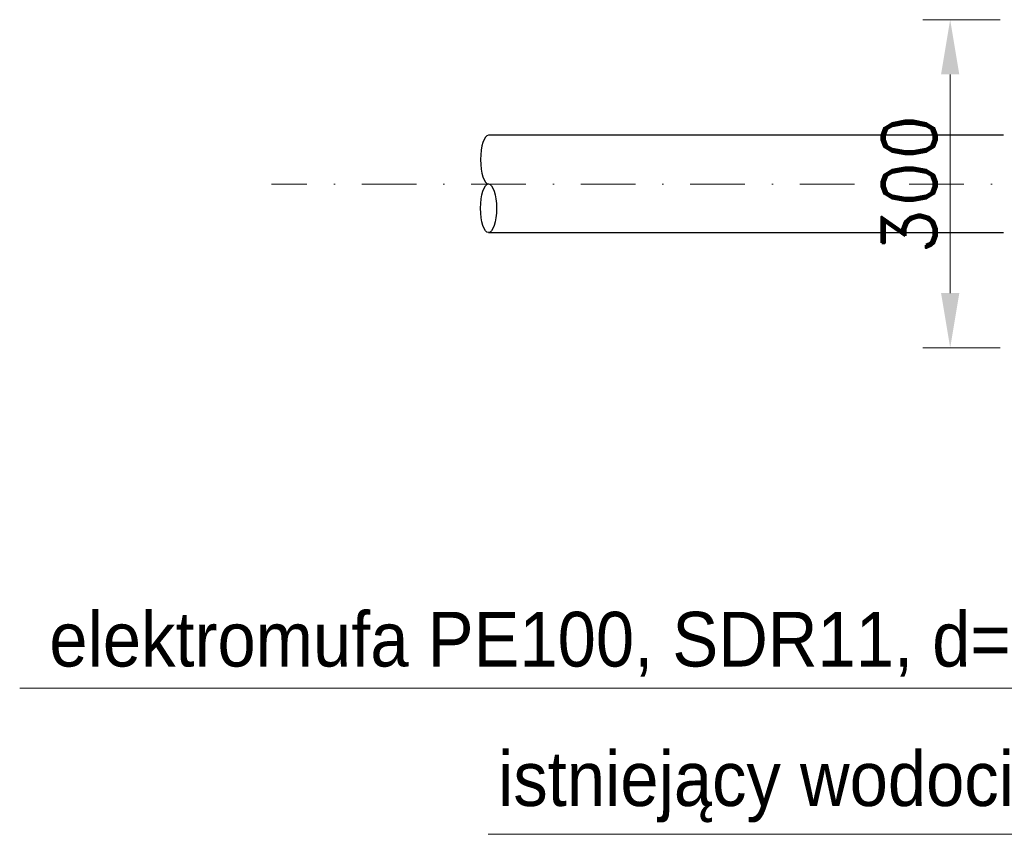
# Model space of a CAD drawing. Header units: centimetres. Extents: x 6548225 to 6568523, y 5576177 to 5581907.
# Tile 1 of 28: x 6562414 to 6563314, y 5578078 to 5578823. Entities that reach past the tile are written whole.
import ezdxf

# ---------------------------------------------------------------- set-up
doc = ezdxf.new("R2010")
doc.units = ezdxf.units.CM
doc.linetypes.add('DASHDOT', pattern=[1, 0.5, -0.25, 0, -0.25])
doc.linetypes.add('phl_thick', pattern=[0])
doc.layers.add('_opisy', color=7, linetype='Continuous', lineweight=13)
doc.layers.add('HAWLE OSIE SYMETRII', color=5, linetype='DASHDOT', lineweight=9)
doc.layers.add('projection', color=7, linetype='Continuous')
doc.styles.add('Arial', font='romand.shx', dxfattribs={"bigfont": 'bigfont.shx'})
doc.styles.get("Standard").update_dxf_attribs({"font": 'arial.ttf'})
doc.dimstyles.new('ISO-25', dxfattribs={"dimtxt": 2.5, "dimasz": 2.5, "dimexe": 1.25, "dimexo": 0.625, "dimtad": 1, "dimtxsty": 'Standard', "dimcen": 2.5, "dimadec": 0, "dimazin": 0, "dimtfac": 1, "dimtmove": 0, "dimatfit": 3, "dimfxl": 1, "dimlwd": 13, "dimlwe": 13, "dimarcsym": 0})

# ---------------------------------------------------------------- blocks, each defined once
blk = doc.blocks.new('*D84')
at = {"layer": '_opisy', "color": 0, "lineweight": 13, "transparency": 16777216}
for p, q in [((6563309.85, 5578822.78), (6563239.21, 5578822.78)), ((6563264.21, 5578772.78), (6563264.21, 5578572.78)), ((6563309.85, 5578522.78), (6563239.21, 5578522.78))]:
    blk.add_line(p, q, dxfattribs=at)
at = {"layer": '_opisy', "color": 0, "transparency": 16777216}
for points in [[(6563272.54, 5578772.78), (6563255.87, 5578772.78), (6563264.21, 5578822.78)], [(6563255.87, 5578572.78), (6563272.54, 5578572.78), (6563264.21, 5578522.78)]]:
    blk.add_solid(points, dxfattribs=at)
at = {"layer": 'DEFPOINTS', "color": 0, "transparency": 16777216}
for p in [(6563322.35, 5578822.78), (6563264.21, 5578522.78), (6563322.35, 5578522.78)]:
    blk.add_point(p, dxfattribs=at)
at = {"layer": '_opisy', "color": 0, "transparency": 16777216, "insert": (6563226.71, 5578672.27), "char_height": 50, "attachment_point": 5, "rotation": 90, "style": 'Arial'}
blk.add_mtext('300', dxfattribs=at)

msp = doc.modelspace()

# ---------------------------------------------------------------- linework, layer by layer
msp.add_ellipse((6562842.151, 5578694.835), major_axis=(0, -22.275), ratio=0.3281746, start_param=3.1415927, end_param=6.2831853)
msp.add_ellipse((6562842.151, 5578650.285), major_axis=(0, -22.275), ratio=0.3281746)
at = {"layer": '_opisy'}
for p, q in [((6562413.582, 5578211.579), (6563690.099, 5578211.579)), ((6563904.98, 5578077.8), (6562841.916, 5578077.8))]:
    msp.add_line(p, q, dxfattribs=at)
at = {"layer": 'HAWLE OSIE SYMETRII', "ltscale": 100}
msp.add_line((6563977.43, 5578672.274), (6562643.886, 5578672.274), dxfattribs=at)
at = {"layer": 'projection', "color": 7, "linetype": 'phl_thick'}
for p, q in [((6563313.082, 5578717.047), (6562842.151, 5578717.047)), ((6563313.082, 5578627.947), (6562842.151, 5578627.947))]:
    msp.add_line(p, q, dxfattribs=at)

# ---------------------------------------------------------------- texts
at = {"layer": '_opisy', "char_height": 50, "attachment_point": 1}
for s, insert, width in [('\\W0.9;elektromufa PE100, SDR11, {\\fArial|b0|i0|c238|p32;d=160mm}; GF+', (6562440.682, 5578281.248), 1639.59421), ('\\W0.9;istniejący wodociąg %%C160 PE', (6562850.89, 5578153.688), 2017.21997)]:
    msp.add_mtext(s, dxfattribs=dict(at, insert=insert, width=width))

# ---------------------------------------------------------------- dimensions: what is measured, and where the dimension line sits
at = {"layer": '_opisy'}
dim = msp.add_linear_dim(base=(6563264.207, 5578522.777), p1=(6563322.35, 5578822.777), p2=(6563322.35, 5578522.777), angle=90, dimstyle='ISO-25', override={"dimscale": 20, "dimtxsty": 'Arial'}, dxfattribs=at)
dim.commit()
dim.dimension.update_dxf_attribs({"geometry": '*D84', "text_midpoint": (6563264.207, 5578672.274), "dimtype": 160})

doc.saveas('drawing.dxf')
